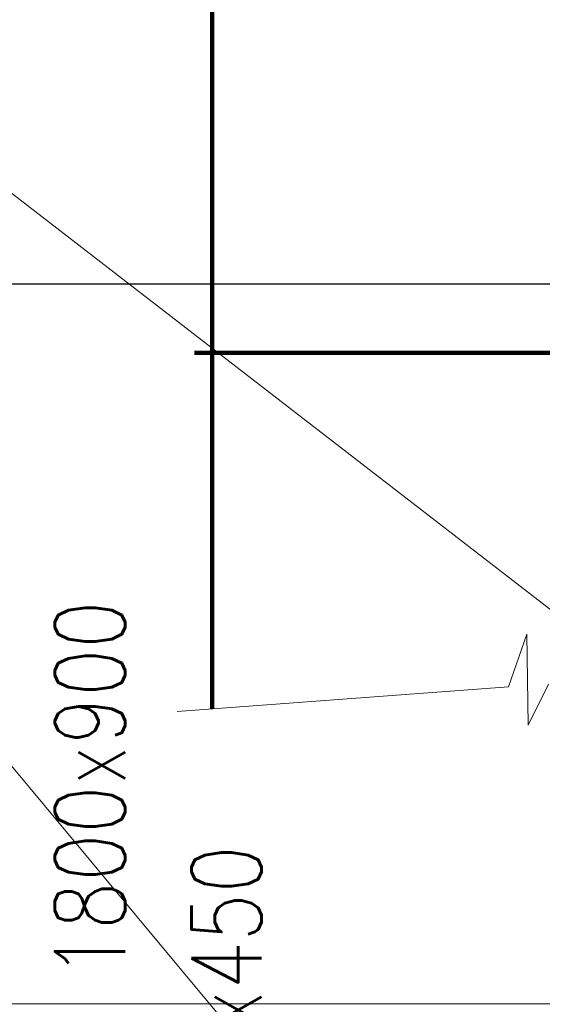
# Model space of a CAD drawing. Header units: millimetres. Extents: x -746391 to 410178, y -169697 to 100555.
# Tile 111 of 179: x 87801 to 89292, y 2191 to 5001. Entities that reach past the tile are written whole.
import ezdxf

# ---------------------------------------------------------------- set-up
doc = ezdxf.new("R2010")
doc.units = ezdxf.units.MM
doc.layers.get('0').update_dxf_attribs({"color": 9})
doc.layers.get('Defpoints').update_dxf_attribs({"color": 9})
doc.layers.add('VZT-KOTY', color=2, linetype='Continuous', lineweight=25)
doc.layers.add('VZT-KÓTY', color=2, linetype='Continuous')
doc.layers.add('VZT-ODVOD-ZAŘÍZENÍ', color=150, linetype='Continuous')
doc.styles.add('RomanS', font='romans.shx')
doc.dimstyles.new('VZT100', dxfattribs={"dimscale": 100, "dimtxt": 2, "dimasz": 2, "dimexe": 1, "dimexo": 2, "dimgap": 1, "dimtad": 1, "dimtoh": 1, "dimdec": 0, "dimzin": 0, "dimdsep": 46, "dimtxsty": 'RomanS', "dimblk": 'OBLIQUE', "dimcen": 1, "dimdle": 1, "dimclrd": 256, "dimclre": 256, "dimclrt": 256, "dimadec": 0, "dimazin": 0, "dimtfac": 1, "dimtdec": 0, "dimtmove": 2, "dimatfit": 3, "dimldrblk": 'OBLIQUE', "dimfxl": 1, "dimtolj": 1, "dimtzin": 0, "dimarcsym": 0})

# ---------------------------------------------------------------- blocks, each defined once
blk = doc.blocks.new('_Oblique')
at = {"color": 0, "linetype": 'ByBlock', "lineweight": -2}
blk.add_line((-0.5, -0.5), (0.5, 0.5), dxfattribs=at)
blk = doc.blocks.new('*D1873')
at = {"layer": 'Defpoints', "color": 0, "linetype": 'Continuous', "lineweight": 18, "ltscale": 0.5, "transparency": 16777216}
for p in [(91630, 4247.6), (82630, 1674.8), (91630, 1609.3)]:
    blk.add_point(p, dxfattribs=at)
at = {"layer": 'VZT-KOTY', "linetype": 'Continuous', "lineweight": -2, "ltscale": 0.5, "transparency": 16777216}
for p, q in [((82630, 1874.8), (82630, 4347.6)), ((91630, 1809.3), (91630, 4347.6)), ((82530, 4247.6), (91730, 4247.6))]:
    blk.add_line(p, q, dxfattribs=at)
at = {"layer": 'VZT-KOTY', "linetype": 'Continuous', "lineweight": -2, "ltscale": 0.5, "transparency": 16777216, "xscale": 200, "yscale": 200, "zscale": 200, "rotation": 180}
blk.add_blockref('_Oblique', (82630, 4247.6), dxfattribs=at)
at = {"layer": 'VZT-KOTY', "linetype": 'Continuous', "lineweight": -2, "ltscale": 0.5, "transparency": 16777216, "xscale": 200, "yscale": 200, "zscale": 200}
blk.add_blockref('_Oblique', (91630, 4247.6), dxfattribs=at)
at = {"layer": 'VZT-KOTY', "linetype": 'Continuous', "lineweight": 18, "ltscale": 0.5, "transparency": 16777216, "insert": (87130, 4447.6), "char_height": 200, "attachment_point": 5, "style": 'RomanS'}
blk.add_mtext('\\A1;9000', dxfattribs=at)

msp = doc.modelspace()

# ---------------------------------------------------------------- linework, layer by layer
at = {"layer": 'VZT-KOTY', "linetype": 'Continuous', "lineweight": 18, "ltscale": 0.5}
for p, q in [((85811.5, 6025.3), (91692.5, 1479.8)), ((85811.5, 5231.5), (89274.9, 1073.5))]:
    msp.add_line(p, q, dxfattribs=at)
at = {"layer": 'VZT-KÓTY', "linetype": 'Continuous', "lineweight": 18, "ltscale": 0.5}
for p, q in [((89195.6, 3097.1), (89248.4, 3247.9)), ((89248.4, 3247.9), (89252.2, 2987.7)), ((88250, 3026.8), (89195.6, 3097.1)), ((89252.2, 2987.7), (89309.6, 3104.6)), ((87050, 2192), (89782.2, 2192))]:
    msp.add_line(p, q, dxfattribs=at)
at = {"layer": 'VZT-ODVOD-ZAŘÍZENÍ', "lineweight": 90}
for p, q in [((88350, 3034.2), (88350, 9475)), ((90200, 4050), (88300, 4050))]:
    msp.add_line(p, q, dxfattribs=at)

# ---------------------------------------------------------------- texts
at = {"layer": 'VZT-KÓTY', "style": 'RomanS', "width": 0.8}
for s, p in [('1800x900', (88101.6, 2266.4)), ('710x450', (88491, 1705.1))]:
    msp.add_text(s, height=200, rotation=90, dxfattribs=at).set_placement(p)

# ---------------------------------------------------------------- dimensions: what is measured, and where the dimension line sits
at = {"layer": 'VZT-KOTY', "linetype": 'Continuous', "lineweight": 18, "ltscale": 0.5}
dim = msp.add_linear_dim(base=(91630, 4247.6), p1=(82630, 1674.8), p2=(91630, 1609.3), dimstyle='VZT100', dxfattribs=at)
dim.commit()
dim.dimension.update_dxf_attribs({"geometry": '*D1873', "text_midpoint": (87130, 4447.6)})

doc.saveas('drawing.dxf')
